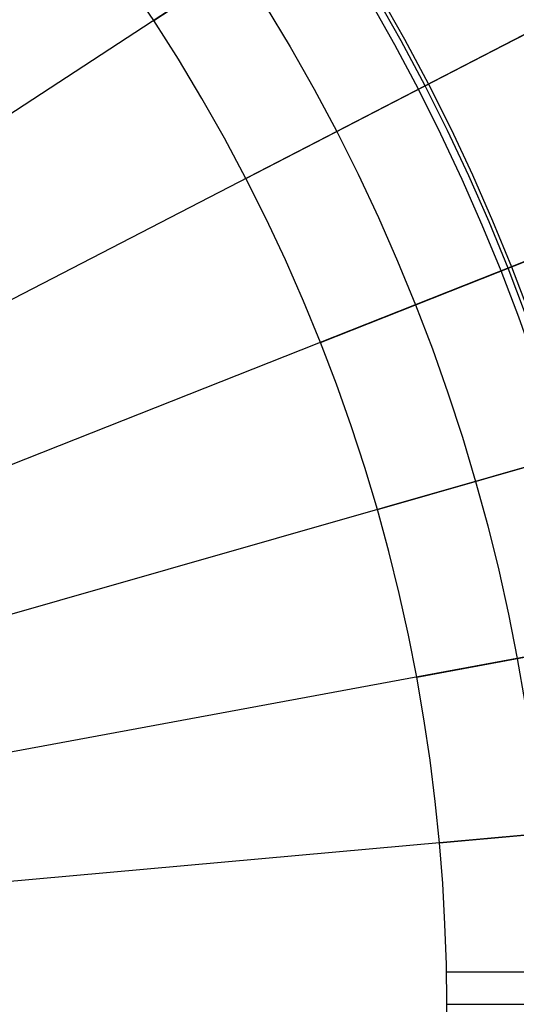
# Model space of a CAD drawing. Header units: millimetres. Extents: x -14 to 488, y -50 to 50.
# Tile 212 of 256: x 389 to 394, y 0 to 9. Entities that reach past the tile are written whole.
import ezdxf

# ---------------------------------------------------------------- set-up
doc = ezdxf.new("R2010")
doc.units = ezdxf.units.MM
doc.header["$MEASUREMENT"] = 0
doc.layers.add('Default', color=7, linetype='Continuous')

msp = doc.modelspace()

# ---------------------------------------------------------------- linework, layer by layer
at = {"layer": 'Default'}
for points in [[(393.1057, -0.3158), (393.1014, 0.0729), (393.0883, 0.4648), (393.0662, 0.8598), (393.0349, 1.2575), (392.9941, 1.6577), (392.9437, 2.0601), (392.8835, 2.4644), (392.8134, 2.8703), (392.7331, 3.2773), (392.6424, 3.6852), (392.5414, 4.0935), (392.4298, 4.502), (392.3076, 4.9102), (392.1746, 5.3178), (392.0309, 5.7243), (391.8763, 6.1293), (391.7109, 6.5324), (391.5346, 6.9332), (391.3475, 7.3312), (391.1496, 7.7261), (390.941, 8.1174), (390.7217, 8.5047), (390.4919, 8.8875), (390.2516, 9.2654), (390.0011, 9.6381)], [(392.4497, 9.5124), (392.6941, 9.0809), (392.9265, 8.6449), (393.1471, 8.2049), (393.3555, 7.7613), (393.552, 7.3148), (393.7363, 6.8656), (393.9085, 6.4143), (394.0687, 5.9614), (394.2168, 5.5073), (394.353, 5.0525), (394.4773, 4.5973), (394.5899, 4.1423), (394.6909, 3.6878), (394.7804, 3.2343), (394.8586, 2.7821), (394.9256, 2.3316), (394.9818, 1.8832), (395.0272, 1.4373), (395.0621, 0.9941), (395.0867, 0.554), (395.1013, 0.1173), (395.1061, -0.3158)], [(391.3387, 9.4107), (391.5816, 9.0061), (391.8133, 8.5968), (392.0338, 8.1833), (392.243, 7.766), (392.4407, 7.3453), (392.627, 6.9217), (392.8019, 6.4957), (392.9652, 6.0677), (393.1171, 5.6381), (393.2576, 5.2073), (393.3868, 4.7759), (393.5047, 4.3442), (393.6115, 3.9126), (393.7073, 3.4816), (393.7922, 3.0514), (393.8663, 2.6225), (393.9299, 2.1952), (393.9832, 1.7699), (394.0262, 1.347), (394.0593, 0.9266), (394.0827, 0.5092), (394.0965, 0.095), (394.1011, -0.3158)], [(394.997, -0.3158), (394.9922, 0.1148), (394.9777, 0.5491), (394.9532, 0.9867), (394.9185, 1.4275), (394.8733, 1.8709), (394.8175, 2.3168), (394.7508, 2.7647), (394.6731, 3.2144), (394.5841, 3.6654), (394.4837, 4.1173), (394.3717, 4.5698), (394.2481, 5.0224), (394.1127, 5.4747), (393.9653, 5.9263), (393.8061, 6.3767), (393.6348, 6.8254), (393.4515, 7.2721), (393.2562, 7.7162), (393.0489, 8.1572), (392.8296, 8.5948), (392.5984, 9.0283), (392.3555, 9.4574)], [(393.1014, -0.7044), (393.1057, -0.3158)]]:
    msp.add_lwpolyline(points, dxfattribs=at)
at = {"layer": 'Default', "extrusion": (-0.459295, 0.888284, 0)}
msp.add_lwpolyline([(-353.0009, 167.9005), (-353.0007, 167.9027), (-353.0004, 167.9049), (-353, 167.9071), (-352.9996, 167.9094), (-352.9992, 167.9116), (-352.9987, 167.9139), (-352.9981, 167.9161), (-352.9975, 167.9184), (-352.9968, 167.9207), (-352.9961, 167.9229), (-352.9953, 167.9252), (-352.9944, 167.9275), (-352.9935, 167.9297), (-352.9925, 167.932), (-352.9915, 167.9342), (-352.9904, 167.9364), (-352.9892, 167.9386), (-352.988, 167.9408), (-352.9867, 167.943), (-352.9854, 167.9451), (-352.984, 167.9472), (-352.9825, 167.9493), (-352.981, 167.9513), (-352.9794, 167.9534), (-352.9778, 167.9553), (-352.9761, 167.9573), (-352.9744, 167.9592), (-352.9726, 167.9611), (-352.9708, 167.9629), (-352.9689, 167.9646), (-352.967, 167.9664), (-352.965, 167.968), (-352.963, 167.9697), (-352.9609, 167.9712), (-352.9588, 167.9727), (-352.9567, 167.9742), (-352.9545, 167.9756), (-352.9523, 167.9769), (-352.9501, 167.9782), (-352.9478, 167.9794), (-352.9455, 167.9806), (-352.9432, 167.9817), (-352.9409, 167.9827), (-352.9386, 167.9837), (-352.9362, 167.9846), (-352.9339, 167.9855), (-352.9315, 167.9862), (-352.9291, 167.987), (-352.9267, 167.9876), (-352.9243, 167.9882), (-352.9219, 167.9887), (-352.9196, 167.9892), (-352.9172, 167.9896), (-352.9148, 167.99), (-352.9124, 167.9903), (-352.9101, 167.9905), (-352.9077, 167.9907), (-352.9054, 167.9908), (-352.9031, 167.9909), (-352.9008, 167.9909), (-352.8985, 167.9908), (-352.8962, 167.9908), (-352.894, 167.9906), (-352.8918, 167.9904)], dxfattribs=at)
at = {"layer": 'Default', "extrusion": (-0.368095, 0.929788, 0)}
msp.add_lwpolyline([(-368.6186, 167.9005), (-368.6183, 167.9027), (-368.618, 167.9049), (-368.6177, 167.9071), (-368.6173, 167.9094), (-368.6169, 167.9116), (-368.6164, 167.9139), (-368.6158, 167.9161), (-368.6152, 167.9184), (-368.6145, 167.9207), (-368.6138, 167.9229), (-368.613, 167.9252), (-368.6121, 167.9275), (-368.6112, 167.9297), (-368.6102, 167.932), (-368.6092, 167.9342), (-368.6081, 167.9364), (-368.6069, 167.9386), (-368.6057, 167.9408), (-368.6044, 167.943), (-368.6031, 167.9451), (-368.6017, 167.9472), (-368.6002, 167.9493), (-368.5987, 167.9513), (-368.5971, 167.9534), (-368.5955, 167.9553), (-368.5938, 167.9573), (-368.5921, 167.9592), (-368.5903, 167.9611), (-368.5884, 167.9629), (-368.5866, 167.9646), (-368.5846, 167.9664), (-368.5827, 167.968), (-368.5806, 167.9697), (-368.5786, 167.9712), (-368.5765, 167.9727), (-368.5743, 167.9742), (-368.5722, 167.9756), (-368.57, 167.9769), (-368.5677, 167.9782), (-368.5655, 167.9794), (-368.5632, 167.9806), (-368.5609, 167.9817), (-368.5586, 167.9827), (-368.5562, 167.9837), (-368.5539, 167.9846), (-368.5515, 167.9855), (-368.5492, 167.9862), (-368.5468, 167.987), (-368.5444, 167.9876), (-368.542, 167.9882), (-368.5396, 167.9887), (-368.5372, 167.9892), (-368.5348, 167.9896), (-368.5325, 167.99), (-368.5301, 167.9903), (-368.5277, 167.9905), (-368.5254, 167.9907), (-368.5231, 167.9908), (-368.5207, 167.9909), (-368.5184, 167.9909), (-368.5162, 167.9908), (-368.5139, 167.9908), (-368.5117, 167.9906), (-368.5095, 167.9904)], dxfattribs=at)
at = {"layer": 'Default', "extrusion": (0, 1, 0)}
msp.add_lwpolyline([(-393.1057, 167.8086), (-394.997, 167.9904)], dxfattribs=at)
at = {"layer": 'Default'}
for points in [[(393.0675, 11.1064, 2.0009), (375.5965, -0.3158, 2)], [(390.2516, 9.2654, 167.8086), (392.5111, 10.7426, 135.9018)], [(391.1496, 7.7261, 167.8086), (393.5476, 8.966, 135.9018), (394.7221, 9.5733, 113.236)], [(395.0702, -0.3158, 167.968), (395.0652, 0.1222, 167.968), (395.0504, 0.56, 167.968), (395.0258, 0.9974, 167.968), (394.9914, 1.434, 167.968), (394.9455, 1.8845, 167.968), (394.8891, 2.3337, 167.968), (394.8223, 2.7816, 167.968), (394.745, 3.2277, 167.968), (394.6547, 3.6851, 167.968), (394.5535, 4.1403, 167.968), (394.4414, 4.5928, 167.968), (394.3184, 5.0426, 167.968), (394.1813, 5.5006, 167.968), (394.0329, 5.955, 167.968), (393.8734, 6.4057, 167.968), (393.7029, 6.8524, 167.968), (393.5176, 7.3038, 167.968), (393.321, 7.7505, 167.968), (393.1133, 8.1921, 167.968), (392.8946, 8.6284, 167.968), (392.6614, 9.0658, 167.968), (392.417, 9.4971, 167.968)], [(394.1945, 9.3005, 2.0034), (394.138, 9.2713, 2.0009), (375.5965, -0.3158, 2)], [(395.0044, 7.3676, 2.0009), (375.5965, -0.3158, 2)], [(391.8763, 6.1293, 167.8086), (394.3863, 7.123, 135.9018)], [(395.6642, 5.4277, 2.0009), (375.5965, -0.3158, 2)], [(392.4298, 4.502, 167.8086), (395.0251, 5.2448, 135.9018)], [(396.1215, 3.4824, 2.0009), (375.5965, -0.3158, 2)], [(392.8134, 2.8703, 167.8086), (395.4678, 3.3615, 135.9018)], [(396.3855, 1.5598, 2.0009), (375.5965, -0.3158, 2)], [(393.0349, 1.2575, 167.8086), (395.7235, 1.5001, 135.9018)], [(393.1057, -0.3158, 167.8086), (395.8052, -0.3158, 135.9018), (397.1274, -0.3158, 113.236), (397.9582, -0.3158, 93.2153), (398.5976, -0.3158, 30.9743)]]:
    msp.add_polyline3d(points, dxfattribs=at)

doc.saveas('drawing.dxf')
